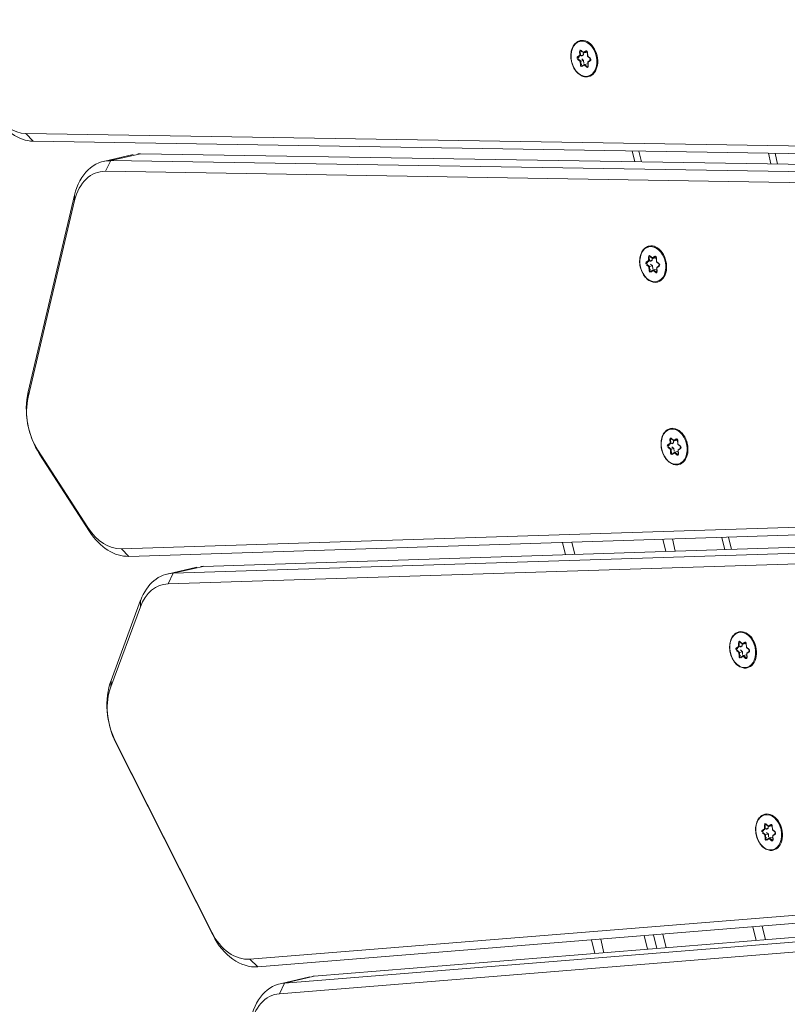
# Model space of a CAD drawing. Extents: x 5477758 to 5478338, y 5918296 to 5918502.
# Tile 89 of 138: x 5477950.998 to 5477951.247, y 5918462.784 to 5918463.103. Entities that reach past the tile are written whole.
import ezdxf

# ---------------------------------------------------------------- set-up
doc = ezdxf.new("R2010")
doc.units = 0
doc.layers.get('0').update_dxf_attribs({"linetype": 'CONTINUOUS', "lineweight": 13})
doc.layers.add('0_PROJEKTOWANE ZABAWKI', color=7, linetype='CONTINUOUS', lineweight=0)
doc.layers.add('0_WSPÓŁRZĘDNE_ODNOŚNIKI', color=6, linetype='CONTINUOUS', lineweight=15)
doc.styles.add('pktkecm$0$STANDARD', font='romans')
doc.dimstyles.new('pktkecm$0$ODNOŚNIKI', dxfattribs={"dimtxt": 17.5, "dimasz": 6, "dimexe": 7, "dimexo": 7, "dimgap": 7, "dimtad": 1, "dimtoh": 1, "dimdec": 0, "dimzin": 0, "dimdsep": 46, "dimtxsty": 'pktkecm$0$STANDARD', "dimblk": 'pktkecm$0$_Dot', "dimcen": 8, "dimdle": 7, "dimclrt": 2, "dimadec": 0, "dimazin": 0, "dimtfac": 1, "dimtdec": 0, "dimtofl": 0, "dimtmove": 0, "dimatfit": 3, "dimldrblk": 'pktkecm$0$_DotBlank', "dimfxl": 0, "dimtolj": 1, "dimtzin": 0, "dimarcsym": 0})

# ---------------------------------------------------------------- blocks, each defined once
blk = doc.blocks.new('zw$CEC1')
for p, q in [((1068.209, -734.321), (1081.129, -669.314)), ((1081.129, -670.304), (1068.209, -735.311)), ((1068.506, -735.552), (1081.426, -670.545)), ((1054.708, -733.265), (1070.155, -671.318)), ((1081.981, -733.811), (1091.28, -671.254)), ((1067.349, -736.59), (1080.269, -671.583)), ((1053.521, -736.571), (1069.642, -671.923)), ((1079.972, -671.766), (1067.051, -736.772)), ((1069.347, -672.098), (1053.226, -736.747)), ((1070.155, -672.308), (1054.708, -734.255)), ((1091.28, -672.244), (1081.981, -734.801)), ((1055.003, -734.503), (1070.451, -672.557)), ((1082.28, -735.036), (1091.578, -672.478)), ((1090.27, -673.162), (1080.972, -735.719)), ((1081.27, -735.529), (1090.568, -672.972)), ((1059.712, -713.198), (1059.349, -713.198)), ((1059.297, -713.41), (1059.659, -713.41)), ((1058.227, -717.698), (1058.59, -717.698)), ((1058.643, -717.486), (1058.28, -717.486)), ((1061.991, -717.676), (1061.903, -717.741)), ((1061.907, -717.746), (1062, -717.678)), ((1062.053, -717.685), (1062.09, -717.777)), ((1062.102, -717.776), (1062.067, -717.69)), ((1071.103, -717.698), (1071.513, -717.698)), ((1071.555, -717.486), (1071.146, -717.486)), ((1074.847, -717.664), (1074.759, -717.728)), ((1074.763, -717.734), (1074.856, -717.665)), ((1074.909, -717.672), (1074.946, -717.764)), ((1074.958, -717.764), (1074.923, -717.677)), ((1061.76, -717.845), (1061.672, -717.91)), ((1061.681, -717.911), (1061.774, -717.843)), ((1061.694, -717.963), (1061.817, -717.985)), ((1061.697, -717.942), (1061.697, -717.938)), ((1061.829, -717.965), (1061.697, -717.942)), ((1061.725, -717.759), (1061.76, -717.845)), ((1061.74, -717.745), (1061.74, -717.742)), ((1061.777, -717.838), (1061.74, -717.745)), ((1061.829, -717.87), (1061.756, -717.857)), ((1061.777, -717.723), (1061.906, -717.746)), ((1061.777, -717.838), (1061.777, -717.745)), ((1061.903, -717.741), (1061.78, -717.719)), ((1061.817, -717.985), (1061.852, -718.071)), ((1061.829, -717.965), (1061.829, -717.87)), ((1061.856, -717.935), (1061.829, -717.87)), ((1061.866, -718.057), (1061.829, -717.965)), ((1062.011, -717.997), (1061.917, -718.066)), ((1062.011, -717.902), (1061.944, -717.951)), ((1062.104, -717.918), (1062.011, -717.902)), ((1062.011, -717.997), (1062.011, -717.902)), ((1062.143, -718.02), (1062.011, -717.997)), ((1062.093, -717.779), (1062.222, -717.802)), ((1062.225, -717.798), (1062.102, -717.776)), ((1062.162, -717.791), (1062.141, -717.806)), ((1062.141, -717.902), (1062.141, -717.806)), ((1062.236, -717.833), (1062.141, -717.902)), ((1062.142, -717.905), (1062.179, -717.997)), ((1062.143, -718.017), (1062.143, -718.02)), ((1062.158, -717.915), (1062.246, -717.851)), ((1062.193, -718.002), (1062.158, -717.915)), ((1062.236, -717.829), (1062.236, -717.833)), ((1074.616, -717.833), (1074.528, -717.897)), ((1074.537, -717.899), (1074.63, -717.831)), ((1074.55, -717.95), (1074.673, -717.972)), ((1074.553, -717.929), (1074.553, -717.926)), ((1074.685, -717.953), (1074.553, -717.929)), ((1074.581, -717.746), (1074.616, -717.833)), ((1074.596, -717.733), (1074.596, -717.729)), ((1074.633, -717.825), (1074.596, -717.733)), ((1074.685, -717.857), (1074.611, -717.844)), ((1074.633, -717.711), (1074.762, -717.734)), ((1074.633, -717.825), (1074.633, -717.733)), ((1074.759, -717.728), (1074.635, -717.707)), ((1074.673, -717.972), (1074.708, -718.058)), ((1074.685, -717.953), (1074.685, -717.857)), ((1074.711, -717.923), (1074.685, -717.857)), ((1074.722, -718.045), (1074.685, -717.953)), ((1074.867, -717.985), (1074.773, -718.054)), ((1074.783, -718.072), (1074.872, -718.007)), ((1074.867, -717.889), (1074.8, -717.938)), ((1074.96, -717.906), (1074.867, -717.889)), ((1074.867, -717.985), (1074.867, -717.889)), ((1074.999, -718.008), (1074.867, -717.985)), ((1074.872, -718.007), (1074.995, -718.029)), ((1074.949, -717.767), (1075.078, -717.789)), ((1075.081, -717.785), (1074.958, -717.764)), ((1075.018, -717.779), (1074.997, -717.794)), ((1074.997, -717.889), (1074.997, -717.794)), ((1075.091, -717.82), (1074.997, -717.889)), ((1074.998, -717.892), (1075.035, -717.984)), ((1074.999, -718.004), (1074.999, -718.008)), ((1075.014, -717.903), (1075.102, -717.838)), ((1075.049, -717.989), (1075.014, -717.903)), ((1075.091, -717.817), (1075.091, -717.82)), ((1061.866, -718.054), (1061.866, -718.057)), ((1061.917, -718.066), (1061.917, -718.063)), ((1061.928, -718.084), (1062.016, -718.02)), ((1062.016, -718.02), (1062.139, -718.041)), ((1074.722, -718.041), (1074.722, -718.045)), ((1074.773, -718.054), (1074.773, -718.05)), ((1080.537, -718.263), (1080.572, -718.35)), ((1080.551, -718.25), (1080.551, -718.246)), ((1080.588, -718.342), (1080.551, -718.25)), ((1080.588, -718.228), (1080.717, -718.251)), ((1080.588, -718.342), (1080.588, -718.25)), ((1080.714, -718.246), (1080.591, -718.224)), ((1080.802, -718.181), (1080.714, -718.246)), ((1080.718, -718.251), (1080.811, -718.182)), ((1080.864, -718.189), (1080.901, -718.281)), ((1080.913, -718.281), (1080.878, -718.194)), ((1080.904, -718.284), (1081.033, -718.307)), ((1081.036, -718.302), (1080.913, -718.281)), ((1080.973, -718.296), (1080.953, -718.311)), ((1080.953, -718.406), (1080.953, -718.311)), ((1081.047, -718.334), (1081.047, -718.337)), ((1054.761, -718.515), (1054.672, -718.579)), ((1054.681, -718.581), (1054.774, -718.513)), ((1054.694, -718.632), (1054.817, -718.654)), ((1054.697, -718.611), (1054.697, -718.608)), ((1054.829, -718.635), (1054.697, -718.611)), ((1054.726, -718.428), (1054.761, -718.515)), ((1054.74, -718.415), (1054.74, -718.411)), ((1054.777, -718.507), (1054.74, -718.415)), ((1054.829, -718.539), (1054.756, -718.526)), ((1054.777, -718.393), (1054.906, -718.416)), ((1054.777, -718.507), (1054.777, -718.414)), ((1054.903, -718.41), (1054.78, -718.389)), ((1054.817, -718.654), (1054.852, -718.74)), ((1054.829, -718.635), (1054.829, -718.539)), ((1054.856, -718.604), (1054.829, -718.539)), ((1054.866, -718.727), (1054.829, -718.635)), ((1054.991, -718.346), (1054.903, -718.41)), ((1054.907, -718.416), (1055, -718.347)), ((1055.011, -718.571), (1054.944, -718.62)), ((1055.104, -718.588), (1055.011, -718.571)), ((1055.011, -718.667), (1055.011, -718.571)), ((1055.053, -718.354), (1055.09, -718.446)), ((1055.102, -718.445), (1055.067, -718.359)), ((1055.093, -718.449), (1055.222, -718.471)), ((1055.225, -718.467), (1055.102, -718.445)), ((1055.162, -718.461), (1055.141, -718.476)), ((1055.141, -718.571), (1055.141, -718.476)), ((1055.236, -718.502), (1055.141, -718.571)), ((1055.142, -718.574), (1055.179, -718.666)), ((1055.158, -718.585), (1055.247, -718.52)), ((1055.193, -718.671), (1055.158, -718.585)), ((1055.236, -718.499), (1055.236, -718.502)), ((1067.687, -718.509), (1067.598, -718.574)), ((1067.607, -718.575), (1067.7, -718.507)), ((1067.62, -718.626), (1067.743, -718.648)), ((1067.623, -718.606), (1067.623, -718.602)), ((1067.755, -718.629), (1067.623, -718.606)), ((1067.652, -718.423), (1067.687, -718.509)), ((1067.666, -718.409), (1067.666, -718.406)), ((1067.703, -718.501), (1067.666, -718.409)), ((1067.755, -718.533), (1067.682, -718.52)), ((1067.703, -718.387), (1067.832, -718.41)), ((1067.703, -718.501), (1067.703, -718.409)), ((1067.829, -718.405), (1067.706, -718.383)), ((1067.743, -718.648), (1067.778, -718.735)), ((1067.755, -718.629), (1067.755, -718.533)), ((1067.782, -718.599), (1067.755, -718.533)), ((1067.793, -718.721), (1067.755, -718.629)), ((1067.917, -718.34), (1067.829, -718.405)), ((1067.833, -718.41), (1067.926, -718.342)), ((1067.937, -718.565), (1067.87, -718.614)), ((1068.03, -718.582), (1067.937, -718.565)), ((1067.937, -718.661), (1067.937, -718.565)), ((1067.979, -718.348), (1068.016, -718.44)), ((1068.028, -718.44), (1067.993, -718.353)), ((1068.019, -718.443), (1068.149, -718.466)), ((1068.151, -718.461), (1068.028, -718.44)), ((1068.088, -718.455), (1068.068, -718.47)), ((1068.068, -718.565), (1068.068, -718.47)), ((1068.162, -718.496), (1068.068, -718.565)), ((1068.068, -718.568), (1068.105, -718.66)), ((1068.084, -718.579), (1068.173, -718.514)), ((1068.119, -718.665), (1068.084, -718.579)), ((1068.162, -718.493), (1068.162, -718.496)), ((1080.572, -718.35), (1080.483, -718.414)), ((1080.492, -718.416), (1080.585, -718.348)), ((1080.505, -718.467), (1080.628, -718.489)), ((1080.508, -718.446), (1080.508, -718.443)), ((1080.64, -718.47), (1080.508, -718.446)), ((1080.64, -718.374), (1080.567, -718.361)), ((1080.628, -718.489), (1080.663, -718.575)), ((1080.64, -718.47), (1080.64, -718.374)), ((1080.667, -718.44), (1080.64, -718.374)), ((1080.677, -718.562), (1080.64, -718.47)), ((1080.677, -718.558), (1080.677, -718.562)), ((1080.822, -718.502), (1080.728, -718.571)), ((1080.728, -718.571), (1080.728, -718.567)), ((1080.739, -718.589), (1080.827, -718.524)), ((1080.822, -718.406), (1080.755, -718.455)), ((1080.915, -718.423), (1080.822, -718.406)), ((1080.822, -718.502), (1080.822, -718.406)), ((1080.954, -718.525), (1080.822, -718.502)), ((1080.827, -718.524), (1080.95, -718.546)), ((1081.047, -718.337), (1080.953, -718.406)), ((1080.953, -718.409), (1080.99, -718.501)), ((1080.954, -718.521), (1080.954, -718.525)), ((1080.969, -718.42), (1081.058, -718.355)), ((1081.004, -718.506), (1080.969, -718.42)), ((1054.866, -718.723), (1054.866, -718.727)), ((1055.011, -718.667), (1054.917, -718.736)), ((1054.917, -718.736), (1054.917, -718.732)), ((1054.928, -718.754), (1055.016, -718.689)), ((1055.143, -718.69), (1055.011, -718.667)), ((1055.016, -718.689), (1055.139, -718.711)), ((1055.143, -718.686), (1055.143, -718.69)), ((1067.793, -718.717), (1067.793, -718.721)), ((1067.937, -718.661), (1067.843, -718.73)), ((1067.843, -718.73), (1067.843, -718.726)), ((1067.854, -718.748), (1067.942, -718.683)), ((1068.069, -718.684), (1067.937, -718.661)), ((1067.942, -718.683), (1068.065, -718.705)), ((1068.069, -718.681), (1068.069, -718.684)), ((1071.199, -719.278), (1070.789, -719.278)), ((1084.142, -719.278), (1083.686, -719.278)), ((1070.73, -719.578), (1071.139, -719.578)), ((1083.641, -719.578), (1084.097, -719.578)), ((1070.563, -722.478), (1070.153, -722.478)), ((1083.666, -722.478), (1083.21, -722.478)), ((1070.094, -722.778), (1070.503, -722.778)), ((1083.165, -722.778), (1083.621, -722.778)), ((1083.121, -723.078), (1083.577, -723.078)), ((1083.369, -724.478), (1082.913, -724.478)), ((1082.868, -724.778), (1083.324, -724.778)), ((1054.708, -734.255), (1054.708, -733.265)), ((1054.678, -734.5), (1054.678, -733.51)), ((1081.971, -734.949), (1081.971, -733.959)), ((1081.981, -734.801), (1081.981, -733.811)), ((1055.003, -734.503), (1054.708, -734.255)), ((1068.189, -734.517), (1068.189, -735.507)), ((1068.209, -735.311), (1068.209, -734.321)), ((1082.28, -735.036), (1081.981, -734.801)), ((1068.506, -735.552), (1068.209, -735.311)), ((1080.972, -735.719), (1081.27, -735.529)), ((1055.702, -735.697), (1055.53, -735.659)), ((1055.53, -735.659), (1061.404, -738.567)), ((1061.576, -738.605), (1055.702, -735.697)), ((1069.03, -736.599), (1068.825, -736.542)), ((1068.825, -736.542), (1071.138, -738.066)), ((1053.226, -736.747), (1053.521, -736.571)), ((1067.051, -736.772), (1067.349, -736.59)), ((1071.342, -738.123), (1069.03, -736.599)), ((1079.834, -736.73), (1073.055, -738.381)), ((1073.153, -738.369), (1079.932, -736.719)), ((1079.834, -736.73), (1079.932, -736.719)), ((1066.14, -737.676), (1063.323, -738.691)), ((1063.459, -738.668), (1066.276, -737.653)), ((1066.14, -737.676), (1066.276, -737.653)), ((1071.342, -738.123), (1071.138, -738.066)), ((1073.055, -738.381), (1073.153, -738.369)), ((1061.576, -738.605), (1061.404, -738.567)), ((1063.323, -738.691), (1063.459, -738.668))]:
    blk.add_line(p, q)
for centre, major_axis, ratio, start_param, end_param in [((1061.959, -717.866), (0.6, 0), 0.707107, 0, 3.141593), ((1061.959, -717.866), (0.25, 0), 0.707107, 1.152569, 1.475438), ((1062.023, -717.698), (0.045, 0), 0.707107, 0.279204, 2.3736), ((1061.991, -717.666), (0.0089, -0.0121), 0.508626, 5.319544, 6.283185), ((1062.067, -717.679), (-0.0139, -0.0056), 0.679724, 0, 1.301881), ((1074.815, -717.854), (0.6, 0), 0.707107, 0, 3.141593), ((1074.815, -717.854), (0.25, 0), 0.707107, 1.152569, 1.475438), ((1074.879, -717.686), (0.045, 0), 0.707107, 0.279204, 2.3736), ((1074.847, -717.653), (0.0089, -0.0121), 0.508626, 5.319544, 6.283185), ((1074.923, -717.667), (-0.0139, -0.0056), 0.679724, 0, 1.301881), ((1061.705, -717.932), (-0.045, 0), 0.707107, 5.515192, 7.609587), ((1061.672, -717.899), (0.0089, -0.0121), 0.508626, 5.319544, 6.283185), ((1061.705, -717.921), (-0.03, 0), 0.707107, 0, 1.326402), ((1061.694, -717.952), (-0.0026, -0.0148), 0.171098, 0.800479, 2.371275), ((1061.959, -717.866), (-0.25, 0), 0.707107, 0.130169, 0.46319), ((1061.769, -717.75), (-0.045, 0), 0.707107, 4.467995, 6.56239), ((1061.725, -717.748), (0.0139, 0.0056), 0.679724, 4.443473, 6.01427), ((1061.769, -717.739), (-0.03, 0), 0.707107, 0, 0.279204), ((1061.959, -717.866), (0.25, 0), 0.707107, 2.244927, 2.557585), ((1061.76, -717.835), (0.0166, -0.0047), 0.601017, 4.881509, 6.452305), ((1061.78, -717.709), (-0.0026, -0.0148), 0.171098, 0, 0.800479), ((1061.817, -717.974), (0.0104, 0.0129), 0.462667, 4.192773, 5.763569), ((1061.903, -717.73), (-0.0037, 0.0158), 0.19164, 2.259533, 3.223174), ((1062.016, -718.009), (-0.0037, 0.0158), 0.19164, 0.688736, 2.259533), ((1062.102, -717.765), (0.0104, 0.0129), 0.462667, 2.890892, 4.192773), ((1061.959, -717.866), (-0.25, 0), 0.707107, 2.189614, 2.547433), ((1062.15, -718.01), (0.045, 0), 0.707107, 4.467995, 6.56239), ((1062.158, -717.905), (-0.0166, 0.0047), 0.601017, 0.16912, 1.739916), ((1062.15, -718), (0.03, 0), 0.707107, 4.467995, 6.283185), ((1062.193, -717.991), (-0.0139, -0.0056), 0.679724, 0, 1.301881), ((1061.959, -717.866), (0.25, 0), 0.707107, 0.095219, 0.407877), ((1062.225, -717.787), (-0.0026, -0.0148), 0.171098, 0, 0.800479), ((1062.214, -717.829), (0.045, 0), 0.707107, 5.515192, 7.609587), ((1062.214, -717.818), (0.03, 0), 0.707107, 5.515192, 6.283185), ((1062.246, -717.84), (0.0089, -0.0121), 0.508626, 3.748748, 5.319544), ((1074.56, -717.919), (-0.045, 0), 0.707107, 5.515192, 7.609587), ((1074.528, -717.887), (0.0089, -0.0121), 0.508626, 5.319544, 6.283185), ((1074.56, -717.909), (-0.03, 0), 0.707107, 0, 1.326402), ((1074.55, -717.94), (-0.0026, -0.0148), 0.171098, 0.800479, 2.371275), ((1074.815, -717.854), (-0.25, 0), 0.707107, 0.130169, 0.46319), ((1074.625, -717.738), (-0.045, 0), 0.707107, 4.467995, 6.56239), ((1074.581, -717.736), (0.0139, 0.0056), 0.679724, 4.443473, 6.01427), ((1074.625, -717.727), (-0.03, 0), 0.707107, 0, 0.279204), ((1074.815, -717.854), (0.25, 0), 0.707107, 2.244927, 2.557585), ((1074.616, -717.822), (0.0166, -0.0047), 0.601017, 4.881509, 6.452305), ((1074.635, -717.696), (-0.0026, -0.0148), 0.171098, 0, 0.800479), ((1074.673, -717.961), (0.0104, 0.0129), 0.462667, 4.192773, 5.763569), ((1074.815, -717.854), (-0.25, 0), 0.707107, 1.142416, 1.510388), ((1074.759, -717.718), (-0.0037, 0.0158), 0.19164, 2.259533, 3.223174), ((1074.872, -717.997), (-0.0037, 0.0158), 0.19164, 0.688736, 2.259533), ((1074.958, -717.753), (0.0104, 0.0129), 0.462667, 2.890892, 4.192773), ((1074.815, -717.854), (-0.25, 0), 0.707107, 2.189614, 2.547433), ((1075.006, -717.998), (0.045, 0), 0.707107, 4.467995, 6.56239), ((1074.995, -718.018), (-0.0026, -0.0148), 0.171098, 0.800479, 2.371275), ((1075.014, -717.892), (-0.0166, 0.0047), 0.601017, 0.16912, 1.739916), ((1075.006, -717.987), (0.03, 0), 0.707107, 4.467995, 6.283185), ((1075.049, -717.979), (-0.0139, -0.0056), 0.679724, 0, 1.301881), ((1074.815, -717.854), (0.25, 0), 0.707107, 0.095219, 0.407877), ((1075.081, -717.775), (-0.0026, -0.0148), 0.171098, 0, 0.800479), ((1075.07, -717.816), (0.045, 0), 0.707107, 5.515192, 7.609587), ((1075.07, -717.806), (0.03, 0), 0.707107, 5.515192, 6.283185), ((1075.102, -717.828), (0.0089, -0.0121), 0.508626, 3.748748, 5.319544), ((1080.77, -718.371), (0.6, 0), 0.707107, 0, 3.141593), ((1054.959, -718.536), (0.6, 0), 0.707107, 0, 3.141593), ((1055.024, -718.368), (0.045, 0), 0.707107, 0.279204, 2.3736), ((1061.852, -718.06), (0.0139, 0.0056), 0.679724, 4.443473, 6.01427), ((1061.895, -718.062), (-0.045, 0), 0.707107, 0.279204, 2.3736), ((1061.959, -717.866), (-0.25, 0), 0.707107, 1.142416, 1.510388), ((1061.895, -718.051), (-0.03, 0), 0.707107, 0.279204, 2.3736), ((1061.928, -718.074), (0.0089, -0.0121), 0.508626, 3.748748, 5.319544), ((1062.139, -718.031), (-0.0026, -0.0148), 0.171098, 0.800479, 2.371275), ((1067.885, -718.53), (0.6, 0), 0.707107, 0, 3.141593), ((1067.95, -718.362), (0.045, 0), 0.707107, 0.279204, 2.3736), ((1074.708, -718.048), (0.0139, 0.0056), 0.679724, 4.443473, 6.01427), ((1074.751, -718.05), (-0.045, 0), 0.707107, 0.279204, 2.3736), ((1074.751, -718.039), (-0.03, 0), 0.707107, 0.279204, 2.3736), ((1074.783, -718.061), (0.0089, -0.0121), 0.508626, 3.748748, 5.319544), ((1080.58, -718.255), (-0.045, 0), 0.707107, 4.467995, 6.56239), ((1080.537, -718.253), (0.0139, 0.0056), 0.679724, 4.443473, 6.01427), ((1080.58, -718.244), (-0.03, 0), 0.707107, 0, 0.279204), ((1080.77, -718.371), (0.25, 0), 0.707107, 2.244927, 2.557585), ((1080.591, -718.213), (-0.0026, -0.0148), 0.171098, 0, 0.800479), ((1080.714, -718.235), (-0.0037, 0.0158), 0.19164, 2.259533, 3.223174), ((1080.77, -718.371), (0.25, 0), 0.707107, 1.152569, 1.475438), ((1080.835, -718.203), (0.045, 0), 0.707107, 0.279204, 2.3736), ((1080.802, -718.17), (0.0089, -0.0121), 0.508626, 5.319544, 6.283185), ((1080.878, -718.184), (-0.0139, -0.0056), 0.679724, 0, 1.301881), ((1080.913, -718.27), (0.0104, 0.0129), 0.462667, 2.890892, 4.192773), ((1080.77, -718.371), (0.25, 0), 0.707107, 0.095219, 0.407877), ((1081.036, -718.292), (-0.0026, -0.0148), 0.171098, 0, 0.800479), ((1081.025, -718.333), (0.045, 0), 0.707107, 5.515192, 7.609587), ((1081.025, -718.323), (0.03, 0), 0.707107, 5.515192, 6.283185), ((1054.705, -718.601), (-0.045, 0), 0.707107, 5.515192, 7.609587), ((1054.672, -718.569), (0.0089, -0.0121), 0.508626, 5.319544, 6.283185), ((1054.705, -718.591), (-0.03, 0), 0.707107, 0, 1.326402), ((1054.694, -718.622), (-0.0026, -0.0148), 0.171098, 0.800479, 2.371275), ((1054.959, -718.536), (-0.25, 0), 0.707107, 0.130169, 0.46319), ((1054.769, -718.42), (-0.045, 0), 0.707107, 4.467995, 6.56239), ((1054.726, -718.418), (0.0139, 0.0056), 0.679724, 4.443473, 6.01427), ((1054.769, -718.409), (-0.03, 0), 0.707107, 0, 0.279204), ((1054.959, -718.536), (0.25, 0), 0.707107, 2.244927, 2.557585), ((1054.761, -718.504), (0.0166, -0.0047), 0.601017, 4.881509, 6.452305), ((1054.78, -718.378), (-0.0026, -0.0148), 0.171098, 0, 0.800479), ((1054.817, -718.643), (0.0104, 0.0129), 0.462667, 4.192773, 5.763569), ((1054.903, -718.4), (-0.0037, 0.0158), 0.19164, 2.259533, 3.223174), ((1054.959, -718.536), (0.25, 0), 0.707107, 1.152569, 1.475438), ((1054.991, -718.335), (0.0089, -0.0121), 0.508626, 5.319544, 6.283185), ((1055.067, -718.349), (-0.0139, -0.0056), 0.679724, 0, 1.301881), ((1055.102, -718.435), (0.0104, 0.0129), 0.462667, 2.890892, 4.192773), ((1054.959, -718.536), (-0.25, 0), 0.707107, 2.189614, 2.547433), ((1055.158, -718.574), (-0.0166, 0.0047), 0.601017, 0.16912, 1.739916), ((1054.959, -718.536), (0.25, 0), 0.707107, 0.095219, 0.407877), ((1055.225, -718.457), (-0.0026, -0.0148), 0.171098, 0, 0.800479), ((1055.214, -718.498), (0.045, 0), 0.707107, 5.515192, 7.609587), ((1055.214, -718.487), (0.03, 0), 0.707107, 5.515192, 6.283185), ((1055.247, -718.51), (0.0089, -0.0121), 0.508626, 3.748748, 5.319544), ((1067.631, -718.596), (-0.045, 0), 0.707107, 5.515192, 7.609587), ((1067.598, -718.563), (0.0089, -0.0121), 0.508626, 5.319544, 6.283185), ((1067.631, -718.585), (-0.03, 0), 0.707107, 0, 1.326402), ((1067.62, -718.616), (-0.0026, -0.0148), 0.171098, 0.800479, 2.371275), ((1067.885, -718.53), (-0.25, 0), 0.707107, 0.130169, 0.46319), ((1067.695, -718.414), (-0.045, 0), 0.707107, 4.467995, 6.56239), ((1067.652, -718.412), (0.0139, 0.0056), 0.679724, 4.443473, 6.01427), ((1067.695, -718.403), (-0.03, 0), 0.707107, 0, 0.279204), ((1067.885, -718.53), (0.25, 0), 0.707107, 2.244927, 2.557585), ((1067.687, -718.498), (0.0166, -0.0047), 0.601017, 4.881509, 6.452305), ((1067.706, -718.372), (-0.0026, -0.0148), 0.171098, 0, 0.800479), ((1067.743, -718.638), (0.0104, 0.0129), 0.462667, 4.192773, 5.763569), ((1067.829, -718.394), (-0.0037, 0.0158), 0.19164, 2.259533, 3.223174), ((1067.885, -718.53), (0.25, 0), 0.707107, 1.152569, 1.475438), ((1067.917, -718.329), (0.0089, -0.0121), 0.508626, 5.319544, 6.283185), ((1067.993, -718.343), (-0.0139, -0.0056), 0.679724, 0, 1.301881), ((1068.028, -718.429), (0.0104, 0.0129), 0.462667, 2.890892, 4.192773), ((1067.885, -718.53), (-0.25, 0), 0.707107, 2.189614, 2.547433), ((1068.084, -718.568), (-0.0166, 0.0047), 0.601017, 0.16912, 1.739916), ((1067.885, -718.53), (0.25, 0), 0.707107, 0.095219, 0.407877), ((1068.151, -718.451), (-0.0026, -0.0148), 0.171098, 0, 0.800479), ((1068.14, -718.492), (0.045, 0), 0.707107, 5.515192, 7.609587), ((1068.14, -718.482), (0.03, 0), 0.707107, 5.515192, 6.283185), ((1068.173, -718.504), (0.0089, -0.0121), 0.508626, 3.748748, 5.319544), ((1080.516, -718.437), (-0.045, 0), 0.707107, 5.515192, 7.609587), ((1080.483, -718.404), (0.0089, -0.0121), 0.508626, 5.319544, 6.283185), ((1080.516, -718.426), (-0.03, 0), 0.707107, 0, 1.326402), ((1080.505, -718.457), (-0.0026, -0.0148), 0.171098, 0.800479, 2.371275), ((1080.77, -718.371), (-0.25, 0), 0.707107, 0.130169, 0.46319), ((1080.572, -718.339), (0.0166, -0.0047), 0.601017, 4.881509, 6.452305), ((1080.628, -718.479), (0.0104, 0.0129), 0.462667, 4.192773, 5.763569), ((1080.663, -718.565), (0.0139, 0.0056), 0.679724, 4.443473, 6.01427), ((1080.706, -718.567), (-0.045, 0), 0.707107, 0.279204, 2.3736), ((1080.77, -718.371), (-0.25, 0), 0.707107, 1.142416, 1.510388), ((1080.706, -718.556), (-0.03, 0), 0.707107, 0.279204, 2.3736), ((1080.739, -718.578), (0.0089, -0.0121), 0.508626, 3.748748, 5.319544), ((1080.827, -718.514), (-0.0037, 0.0158), 0.19164, 0.688736, 2.259533), ((1080.77, -718.371), (-0.25, 0), 0.707107, 2.189614, 2.547433), ((1080.961, -718.515), (0.045, 0), 0.707107, 4.467995, 6.56239), ((1080.95, -718.535), (-0.0026, -0.0148), 0.171098, 0.800479, 2.371275), ((1080.969, -718.409), (-0.0166, 0.0047), 0.601017, 0.16912, 1.739916), ((1080.961, -718.504), (0.03, 0), 0.707107, 4.467995, 6.283185), ((1081.004, -718.496), (-0.0139, -0.0056), 0.679724, 0, 1.301881), ((1081.058, -718.345), (0.0089, -0.0121), 0.508626, 3.748748, 5.319544), ((1054.852, -718.73), (0.0139, 0.0056), 0.679724, 4.443473, 6.01427), ((1054.895, -718.732), (-0.045, 0), 0.707107, 0.279204, 2.3736), ((1054.959, -718.536), (-0.25, 0), 0.707107, 1.142416, 1.510388), ((1054.895, -718.721), (-0.03, 0), 0.707107, 0.279204, 2.3736), ((1054.928, -718.743), (0.0089, -0.0121), 0.508626, 3.748748, 5.319544), ((1055.016, -718.678), (-0.0037, 0.0158), 0.19164, 0.688736, 2.259533), ((1055.15, -718.68), (0.045, 0), 0.707107, 4.467995, 6.56239), ((1055.139, -718.7), (-0.0026, -0.0148), 0.171098, 0.800479, 2.371275), ((1055.15, -718.669), (0.03, 0), 0.707107, 4.467995, 6.283185), ((1055.193, -718.661), (-0.0139, -0.0056), 0.679724, 0, 1.301881), ((1067.778, -718.724), (0.0139, 0.0056), 0.679724, 4.443473, 6.01427), ((1067.821, -718.726), (-0.045, 0), 0.707107, 0.279204, 2.3736), ((1067.885, -718.53), (-0.25, 0), 0.707107, 1.142416, 1.510388), ((1067.821, -718.715), (-0.03, 0), 0.707107, 0.279204, 2.3736), ((1067.854, -718.737), (0.0089, -0.0121), 0.508626, 3.748748, 5.319544), ((1067.942, -718.673), (-0.0037, 0.0158), 0.19164, 0.688736, 2.259533), ((1068.076, -718.674), (0.045, 0), 0.707107, 4.467995, 6.56239), ((1068.065, -718.694), (-0.0026, -0.0148), 0.171098, 0.800479, 2.371275), ((1068.076, -718.664), (0.03, 0), 0.707107, 4.467995, 6.283185), ((1068.119, -718.655), (-0.0139, -0.0056), 0.679724, 0, 1.301881), ((1056.678, -733.51), (-2, 0), 0.707107, 6.108652, 6.283185), ((1083.971, -733.959), (-2, 0), 0.707107, 6.178466, 6.283185), ((1056.678, -734.5), (-2, 0), 0.707107, 6.108652, 7.243116), ((1056.678, -734.712), (-1.7, 0), 0.707107, 6.108652, 7.243116), ((1070.189, -734.517), (-2, 0), 0.707107, 6.143559, 6.283185), ((1083.971, -734.949), (-2, 0), 0.707107, 6.178466, 7.31293), ((1083.971, -735.161), (-1.7, 0), 0.707107, 6.178466, 7.31293), ((1070.189, -735.507), (-2, 0), 0.707107, 6.143559, 7.10349), ((1070.189, -735.719), (-1.7, 0), 0.707107, 6.143559, 7.10349), ((1079.281, -735.382), (2, 0), 0.707107, 5.044002, 6.178466), ((1079.281, -735.594), (1.7, 0), 0.707107, 5.044002, 6.178466), ((1051.551, -736.538), (1.7, 0), 0.707107, 5.148721, 6.108652), ((1051.551, -736.326), (2, 0), 0.707107, 5.148721, 6.108652), ((1065.368, -736.605), (1.7, 0), 0.707107, 5.183628, 6.143559), ((1065.368, -736.393), (2, 0), 0.707107, 5.183628, 6.143559), ((1072.502, -737.032), (2, 0), 0.707107, 3.961897, 5.044002), ((1072.502, -737.244), (-1.7, 0), 0.707107, 0.820305, 1.902409), ((1062.551, -737.408), (2, 0), 0.707107, 4.101524, 5.183628), ((1062.551, -737.62), (-1.7, 0), 0.707107, 0.959931, 2.042035)]:
    blk.add_ellipse(centre, major_axis=major_axis, ratio=ratio, start_param=start_param, end_param=end_param)
for centre in [(1061.959, -717.88), (1074.815, -717.868), (1080.77, -718.385), (1054.959, -718.55), (1067.885, -718.544)]:
    blk.add_ellipse(centre, major_axis=(-0.58, 0), ratio=0.707107)
for points, knots in [([(1062.053, -717.685), (1062.052, -717.683), (1062.051, -717.681), (1062.047, -717.678), (1062.045, -717.676), (1062.04, -717.674), (1062.038, -717.673), (1062.032, -717.672), (1062.029, -717.671), (1062.023, -717.671), (1062.02, -717.671), (1062.013, -717.672), (1062.01, -717.673), (1062.005, -717.675), (1062.003, -717.676), (1062.001, -717.677), (1062, -717.678), (1062, -717.678)], [0.523599, 0.523599, 0.523599, 0.523599, 0.927172, 0.927172, 1.204378, 1.204378, 1.47422, 1.47422, 1.746688, 1.746688, 2.021391, 2.021391, 2.295276, 2.295276, 2.566083, 2.566083, 2.617994, 2.617994, 2.617994, 2.617994]), ([(1074.909, -717.672), (1074.908, -717.671), (1074.907, -717.669), (1074.903, -717.665), (1074.901, -717.664), (1074.896, -717.662), (1074.894, -717.661), (1074.888, -717.659), (1074.885, -717.659), (1074.879, -717.658), (1074.875, -717.659), (1074.869, -717.66), (1074.866, -717.66), (1074.861, -717.662), (1074.859, -717.663), (1074.856, -717.665), (1074.856, -717.665), (1074.856, -717.665)], [0.523599, 0.523599, 0.523599, 0.523599, 0.927172, 0.927172, 1.204378, 1.204378, 1.47422, 1.47422, 1.746688, 1.746688, 2.021391, 2.021391, 2.295276, 2.295276, 2.566083, 2.566083, 2.617994, 2.617994, 2.617994, 2.617994]), ([(1062.559, -717.866), (1062.559, -717.911), (1062.549, -717.957), (1062.51, -718.043), (1062.481, -718.084), (1062.406, -718.157), (1062.36, -718.19), (1062.256, -718.243), (1062.197, -718.264), (1062.075, -718.291), (1062.01, -718.297), (1061.882, -718.295), (1061.818, -718.287), (1061.697, -718.256), (1061.64, -718.233), (1061.539, -718.177), (1061.494, -718.142), (1061.423, -718.065), (1061.396, -718.022), (1061.366, -717.941), (1061.359, -717.904), (1061.359, -717.866)], [6.038791, 6.038791, 6.038791, 6.038791, 6.34864, 6.34864, 6.66324, 6.66324, 6.984393, 6.984393, 7.307998, 7.307998, 7.63188, 7.63188, 7.955712, 7.955712, 8.279598, 8.279598, 8.603057, 8.603057, 8.923488, 8.923488, 9.180384, 9.180384, 9.180384, 9.180384]), ([(1061.681, -717.911), (1061.68, -717.912), (1061.679, -717.913), (1061.678, -717.914), (1061.677, -717.915), (1061.676, -717.916), (1061.676, -717.917), (1061.675, -717.918), (1061.675, -717.919), (1061.675, -717.92), (1061.675, -717.921), (1061.675, -717.921)], [2.6179939, 2.6179939, 2.6179939, 2.6179939, 2.7715925, 2.7715925, 2.9251911, 2.9251911, 3.0787897, 3.0787897, 3.2323883, 3.2323883, 3.385987, 3.385987, 3.385987, 3.385987]), ([(1061.777, -717.723), (1061.774, -717.723), (1061.771, -717.723), (1061.765, -717.723), (1061.761, -717.723), (1061.756, -717.724), (1061.753, -717.725), (1061.748, -717.728), (1061.746, -717.729), (1061.743, -717.731), (1061.741, -717.733), (1061.74, -717.736), (1061.739, -717.737), (1061.739, -717.739), (1061.739, -717.739), (1061.739, -717.739)], [1.570796, 1.570796, 1.570796, 1.570796, 1.844329, 1.844329, 2.119118, 2.119118, 2.392017, 2.392017, 2.661992, 2.661992, 2.936562, 2.936562, 3.253095, 3.253095, 3.385987, 3.385987, 3.385987, 3.385987]), ([(1062.18, -718), (1062.18, -718), (1062.18, -717.999), (1062.18, -717.999), (1062.18, -717.999), (1062.18, -717.998), (1062.18, -717.998), (1062.18, -717.998), (1062.18, -717.998), (1062.179, -717.997), (1062.179, -717.997), (1062.179, -717.997)], [0.2443943, 0.2443943, 0.2443943, 0.2443943, 0.3002352, 0.3002352, 0.3560761, 0.3560761, 0.411917, 0.411917, 0.4677579, 0.4677579, 0.5235988, 0.5235988, 0.5235988, 0.5235988]), ([(1062.244, -717.818), (1062.244, -717.817), (1062.244, -717.816), (1062.243, -717.814), (1062.242, -717.813), (1062.24, -717.81), (1062.239, -717.809), (1062.235, -717.806), (1062.233, -717.805), (1062.228, -717.803), (1062.225, -717.802), (1062.222, -717.802)], [0.244394, 0.244394, 0.244394, 0.244394, 0.509675, 0.509675, 0.774955, 0.774955, 1.040236, 1.040236, 1.305516, 1.305516, 1.570796, 1.570796, 1.570796, 1.570796]), ([(1075.415, -717.854), (1075.415, -717.899), (1075.405, -717.944), (1075.366, -718.03), (1075.337, -718.071), (1075.262, -718.145), (1075.216, -718.178), (1075.111, -718.231), (1075.053, -718.251), (1074.93, -718.278), (1074.866, -718.285), (1074.738, -718.283), (1074.674, -718.274), (1074.553, -718.243), (1074.496, -718.221), (1074.395, -718.164), (1074.35, -718.13), (1074.279, -718.053), (1074.252, -718.01), (1074.222, -717.929), (1074.215, -717.891), (1074.215, -717.854)], [6.038791, 6.038791, 6.038791, 6.038791, 6.34864, 6.34864, 6.66324, 6.66324, 6.984393, 6.984393, 7.307998, 7.307998, 7.63188, 7.63188, 7.955712, 7.955712, 8.279598, 8.279598, 8.603057, 8.603057, 8.923488, 8.923488, 9.180384, 9.180384, 9.180384, 9.180384]), ([(1074.537, -717.899), (1074.536, -717.9), (1074.535, -717.9), (1074.534, -717.902), (1074.533, -717.903), (1074.532, -717.904), (1074.532, -717.905), (1074.531, -717.906), (1074.531, -717.907), (1074.53, -717.908), (1074.53, -717.908), (1074.53, -717.909)], [2.6179939, 2.6179939, 2.6179939, 2.6179939, 2.7715925, 2.7715925, 2.9251911, 2.9251911, 3.0787897, 3.0787897, 3.2323883, 3.2323883, 3.385987, 3.385987, 3.385987, 3.385987]), ([(1074.633, -717.711), (1074.63, -717.71), (1074.627, -717.71), (1074.62, -717.71), (1074.617, -717.711), (1074.611, -717.712), (1074.609, -717.713), (1074.604, -717.715), (1074.602, -717.716), (1074.599, -717.719), (1074.597, -717.72), (1074.595, -717.723), (1074.595, -717.724), (1074.595, -717.726), (1074.595, -717.727), (1074.595, -717.727)], [1.570796, 1.570796, 1.570796, 1.570796, 1.844329, 1.844329, 2.119118, 2.119118, 2.392017, 2.392017, 2.661992, 2.661992, 2.936562, 2.936562, 3.253095, 3.253095, 3.385987, 3.385987, 3.385987, 3.385987]), ([(1075.036, -717.987), (1075.036, -717.987), (1075.036, -717.987), (1075.036, -717.987), (1075.036, -717.986), (1075.036, -717.986), (1075.036, -717.986), (1075.036, -717.985), (1075.035, -717.985), (1075.035, -717.985), (1075.035, -717.984), (1075.035, -717.984)], [0.2443943, 0.2443943, 0.2443943, 0.2443943, 0.3002352, 0.3002352, 0.3560761, 0.3560761, 0.411917, 0.411917, 0.4677579, 0.4677579, 0.5235988, 0.5235988, 0.5235988, 0.5235988]), ([(1075.1, -717.806), (1075.1, -717.805), (1075.1, -717.804), (1075.099, -717.802), (1075.098, -717.8), (1075.096, -717.798), (1075.095, -717.796), (1075.091, -717.794), (1075.089, -717.793), (1075.084, -717.791), (1075.081, -717.79), (1075.078, -717.789)], [0.244394, 0.244394, 0.244394, 0.244394, 0.509675, 0.509675, 0.774955, 0.774955, 1.040236, 1.040236, 1.305516, 1.305516, 1.570796, 1.570796, 1.570796, 1.570796]), ([(1067.979, -718.348), (1067.978, -718.347), (1067.977, -718.345), (1067.973, -718.341), (1067.971, -718.34), (1067.966, -718.338), (1067.964, -718.337), (1067.958, -718.335), (1067.955, -718.335), (1067.949, -718.335), (1067.946, -718.335), (1067.94, -718.336), (1067.937, -718.336), (1067.931, -718.338), (1067.929, -718.34), (1067.927, -718.341), (1067.926, -718.341), (1067.926, -718.342)], [0.523599, 0.523599, 0.523599, 0.523599, 0.927172, 0.927172, 1.204378, 1.204378, 1.47422, 1.47422, 1.746688, 1.746688, 2.021391, 2.021391, 2.295276, 2.295276, 2.566083, 2.566083, 2.617994, 2.617994, 2.617994, 2.617994]), ([(1080.588, -718.228), (1080.585, -718.227), (1080.582, -718.227), (1080.576, -718.227), (1080.573, -718.228), (1080.567, -718.229), (1080.564, -718.23), (1080.559, -718.232), (1080.557, -718.233), (1080.554, -718.236), (1080.553, -718.237), (1080.551, -718.24), (1080.55, -718.241), (1080.55, -718.243), (1080.55, -718.244), (1080.55, -718.244)], [1.570796, 1.570796, 1.570796, 1.570796, 1.844329, 1.844329, 2.119118, 2.119118, 2.392017, 2.392017, 2.661992, 2.661992, 2.936562, 2.936562, 3.253095, 3.253095, 3.385987, 3.385987, 3.385987, 3.385987]), ([(1080.864, -718.189), (1080.863, -718.188), (1080.862, -718.186), (1080.858, -718.182), (1080.856, -718.181), (1080.851, -718.179), (1080.849, -718.178), (1080.843, -718.176), (1080.84, -718.176), (1080.834, -718.176), (1080.831, -718.176), (1080.825, -718.177), (1080.822, -718.177), (1080.816, -718.179), (1080.814, -718.18), (1080.812, -718.182), (1080.811, -718.182), (1080.811, -718.182)], [0.523599, 0.523599, 0.523599, 0.523599, 0.927172, 0.927172, 1.204378, 1.204378, 1.47422, 1.47422, 1.746688, 1.746688, 2.021391, 2.021391, 2.295276, 2.295276, 2.566083, 2.566083, 2.617994, 2.617994, 2.617994, 2.617994]), ([(1081.055, -718.323), (1081.055, -718.322), (1081.055, -718.321), (1081.054, -718.319), (1081.054, -718.317), (1081.051, -718.315), (1081.05, -718.313), (1081.046, -718.311), (1081.044, -718.31), (1081.039, -718.308), (1081.036, -718.307), (1081.033, -718.307)], [0.244394, 0.244394, 0.244394, 0.244394, 0.509675, 0.509675, 0.774955, 0.774955, 1.040236, 1.040236, 1.305516, 1.305516, 1.570796, 1.570796, 1.570796, 1.570796]), ([(1055.559, -718.536), (1055.559, -718.581), (1055.549, -718.626), (1055.51, -718.712), (1055.481, -718.753), (1055.406, -718.827), (1055.36, -718.859), (1055.256, -718.913), (1055.197, -718.933), (1055.075, -718.96), (1055.01, -718.967), (1054.882, -718.965), (1054.818, -718.956), (1054.697, -718.925), (1054.64, -718.903), (1054.539, -718.846), (1054.494, -718.812), (1054.423, -718.735), (1054.396, -718.692), (1054.366, -718.611), (1054.359, -718.573), (1054.359, -718.536)], [6.038791, 6.038791, 6.038791, 6.038791, 6.34864, 6.34864, 6.66324, 6.66324, 6.984393, 6.984393, 7.307998, 7.307998, 7.63188, 7.63188, 7.955712, 7.955712, 8.279598, 8.279598, 8.603057, 8.603057, 8.923488, 8.923488, 9.180384, 9.180384, 9.180384, 9.180384]), ([(1054.681, -718.581), (1054.68, -718.582), (1054.679, -718.582), (1054.678, -718.584), (1054.677, -718.585), (1054.676, -718.586), (1054.676, -718.587), (1054.675, -718.588), (1054.675, -718.589), (1054.675, -718.59), (1054.675, -718.59), (1054.675, -718.591)], [2.6179939, 2.6179939, 2.6179939, 2.6179939, 2.7715925, 2.7715925, 2.9251911, 2.9251911, 3.0787897, 3.0787897, 3.2323883, 3.2323883, 3.385987, 3.385987, 3.385987, 3.385987]), ([(1054.777, -718.393), (1054.774, -718.392), (1054.771, -718.392), (1054.765, -718.392), (1054.762, -718.393), (1054.756, -718.394), (1054.753, -718.395), (1054.748, -718.397), (1054.746, -718.398), (1054.743, -718.401), (1054.742, -718.402), (1054.74, -718.405), (1054.739, -718.406), (1054.739, -718.408), (1054.739, -718.408), (1054.739, -718.409)], [1.570796, 1.570796, 1.570796, 1.570796, 1.844329, 1.844329, 2.119118, 2.119118, 2.392017, 2.392017, 2.661992, 2.661992, 2.936562, 2.936562, 3.253095, 3.253095, 3.385987, 3.385987, 3.385987, 3.385987]), ([(1055.053, -718.354), (1055.052, -718.353), (1055.051, -718.351), (1055.047, -718.347), (1055.045, -718.346), (1055.04, -718.344), (1055.038, -718.343), (1055.032, -718.341), (1055.029, -718.341), (1055.023, -718.34), (1055.02, -718.341), (1055.013, -718.341), (1055.011, -718.342), (1055.005, -718.344), (1055.003, -718.345), (1055.001, -718.347), (1055, -718.347), (1055, -718.347)], [0.523599, 0.523599, 0.523599, 0.523599, 0.927172, 0.927172, 1.204378, 1.204378, 1.47422, 1.47422, 1.746688, 1.746688, 2.021391, 2.021391, 2.295276, 2.295276, 2.566083, 2.566083, 2.617994, 2.617994, 2.617994, 2.617994]), ([(1055.244, -718.487), (1055.244, -718.487), (1055.244, -718.486), (1055.243, -718.483), (1055.242, -718.482), (1055.24, -718.48), (1055.239, -718.478), (1055.235, -718.476), (1055.233, -718.475), (1055.228, -718.473), (1055.225, -718.472), (1055.222, -718.471)], [0.244394, 0.244394, 0.244394, 0.244394, 0.509675, 0.509675, 0.774955, 0.774955, 1.040236, 1.040236, 1.305516, 1.305516, 1.570796, 1.570796, 1.570796, 1.570796]), ([(1068.485, -718.53), (1068.485, -718.575), (1068.475, -718.62), (1068.436, -718.707), (1068.407, -718.747), (1068.332, -718.821), (1068.286, -718.854), (1068.182, -718.907), (1068.123, -718.927), (1068.001, -718.954), (1067.936, -718.961), (1067.808, -718.959), (1067.744, -718.95), (1067.623, -718.92), (1067.566, -718.897), (1067.465, -718.84), (1067.42, -718.806), (1067.349, -718.729), (1067.322, -718.686), (1067.292, -718.605), (1067.285, -718.567), (1067.285, -718.53)], [6.038791, 6.038791, 6.038791, 6.038791, 6.34864, 6.34864, 6.66324, 6.66324, 6.984393, 6.984393, 7.307998, 7.307998, 7.63188, 7.63188, 7.955712, 7.955712, 8.279598, 8.279598, 8.603057, 8.603057, 8.923488, 8.923488, 9.180384, 9.180384, 9.180384, 9.180384]), ([(1067.607, -718.575), (1067.606, -718.576), (1067.605, -718.577), (1067.604, -718.578), (1067.603, -718.579), (1067.602, -718.58), (1067.602, -718.581), (1067.601, -718.582), (1067.601, -718.583), (1067.601, -718.584), (1067.601, -718.584), (1067.601, -718.585)], [2.6179939, 2.6179939, 2.6179939, 2.6179939, 2.7715925, 2.7715925, 2.9251911, 2.9251911, 3.0787897, 3.0787897, 3.2323883, 3.2323883, 3.385987, 3.385987, 3.385987, 3.385987]), ([(1067.703, -718.387), (1067.7, -718.387), (1067.697, -718.386), (1067.691, -718.386), (1067.688, -718.387), (1067.682, -718.388), (1067.679, -718.389), (1067.674, -718.391), (1067.672, -718.393), (1067.669, -718.395), (1067.668, -718.397), (1067.666, -718.399), (1067.665, -718.401), (1067.665, -718.402), (1067.665, -718.403), (1067.665, -718.403)], [1.570796, 1.570796, 1.570796, 1.570796, 1.844329, 1.844329, 2.119118, 2.119118, 2.392017, 2.392017, 2.661992, 2.661992, 2.936562, 2.936562, 3.253095, 3.253095, 3.385987, 3.385987, 3.385987, 3.385987]), ([(1068.17, -718.482), (1068.17, -718.481), (1068.17, -718.48), (1068.169, -718.478), (1068.169, -718.476), (1068.166, -718.474), (1068.165, -718.473), (1068.161, -718.47), (1068.159, -718.469), (1068.154, -718.467), (1068.151, -718.466), (1068.149, -718.466)], [0.244394, 0.244394, 0.244394, 0.244394, 0.509675, 0.509675, 0.774955, 0.774955, 1.040236, 1.040236, 1.305516, 1.305516, 1.570796, 1.570796, 1.570796, 1.570796]), ([(1081.37, -718.371), (1081.37, -718.416), (1081.36, -718.461), (1081.321, -718.547), (1081.292, -718.588), (1081.217, -718.662), (1081.171, -718.695), (1081.067, -718.748), (1081.008, -718.768), (1080.886, -718.795), (1080.821, -718.802), (1080.693, -718.8), (1080.629, -718.791), (1080.508, -718.76), (1080.451, -718.738), (1080.35, -718.681), (1080.305, -718.647), (1080.234, -718.57), (1080.207, -718.527), (1080.177, -718.446), (1080.17, -718.408), (1080.17, -718.371)], [6.038791, 6.038791, 6.038791, 6.038791, 6.34864, 6.34864, 6.66324, 6.66324, 6.984393, 6.984393, 7.307998, 7.307998, 7.63188, 7.63188, 7.955712, 7.955712, 8.279598, 8.279598, 8.603057, 8.603057, 8.923488, 8.923488, 9.180384, 9.180384, 9.180384, 9.180384]), ([(1080.492, -718.416), (1080.491, -718.417), (1080.49, -718.417), (1080.489, -718.419), (1080.488, -718.42), (1080.487, -718.421), (1080.487, -718.422), (1080.486, -718.423), (1080.486, -718.424), (1080.486, -718.425), (1080.486, -718.425), (1080.486, -718.426)], [2.6179939, 2.6179939, 2.6179939, 2.6179939, 2.7715925, 2.7715925, 2.9251911, 2.9251911, 3.0787897, 3.0787897, 3.2323883, 3.2323883, 3.385987, 3.385987, 3.385987, 3.385987]), ([(1080.991, -718.504), (1080.991, -718.504), (1080.991, -718.504), (1080.991, -718.504), (1080.991, -718.503), (1080.991, -718.503), (1080.991, -718.503), (1080.991, -718.502), (1080.991, -718.502), (1080.991, -718.502), (1080.991, -718.502), (1080.99, -718.501)], [0.2443943, 0.2443943, 0.2443943, 0.2443943, 0.3002352, 0.3002352, 0.3560761, 0.3560761, 0.411917, 0.411917, 0.4677579, 0.4677579, 0.5235988, 0.5235988, 0.5235988, 0.5235988]), ([(1055.18, -718.669), (1055.18, -718.669), (1055.18, -718.669), (1055.18, -718.669), (1055.18, -718.668), (1055.18, -718.668), (1055.18, -718.668), (1055.18, -718.667), (1055.18, -718.667), (1055.18, -718.667), (1055.179, -718.666), (1055.179, -718.666)], [0.2443943, 0.2443943, 0.2443943, 0.2443943, 0.3002352, 0.3002352, 0.3560761, 0.3560761, 0.411917, 0.411917, 0.4677579, 0.4677579, 0.5235988, 0.5235988, 0.5235988, 0.5235988]), ([(1068.106, -718.664), (1068.106, -718.663), (1068.106, -718.663), (1068.106, -718.663), (1068.106, -718.663), (1068.106, -718.662), (1068.106, -718.662), (1068.106, -718.662), (1068.106, -718.661), (1068.106, -718.661), (1068.106, -718.661), (1068.105, -718.66)], [0.2443943, 0.2443943, 0.2443943, 0.2443943, 0.3002352, 0.3002352, 0.3560761, 0.3560761, 0.411917, 0.411917, 0.4677579, 0.4677579, 0.5235988, 0.5235988, 0.5235988, 0.5235988])]:
    blk.add_open_spline(points, degree=3, knots=knots)
blk = doc.blocks.new('pktkecm$0$_Dot')
at = {"color": 0, "linetype": 'ByBlock', "lineweight": -2}
blk.add_line((-0.5, 0), (-1, 0), dxfattribs=at)
at = {"color": 0, "linetype": 'ByBlock', "const_width": 0.5}
blk.add_lwpolyline([(-0.25, 0, 1), (0.25, 0, 1)], format="xyb", close=True, dxfattribs=at)
blk = doc.blocks.new('pktkecm$0$_DotBlank')
at = {"color": 0, "linetype": 'ByBlock', "lineweight": -2}
blk.add_line((-0.5, 0), (-1, 0), dxfattribs=at)
blk.add_circle((0, 0), 0.5, dxfattribs=at)

msp = doc.modelspace()

# ---------------------------------------------------------------- block references
at = {"layer": '0_PROJEKTOWANE ZABAWKI', "xscale": 0.009981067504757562, "yscale": 0.009981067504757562, "zscale": 0.009981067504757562, "rotation": 283.0720937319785}
msp.add_blockref('zw$CEC1', (5477955.78541, 5918474.9692), dxfattribs=at)

# ---------------------------------------------------------------- leaders
at = {"layer": '0_WSPÓŁRZĘDNE_ODNOŚNIKI', "lineweight": -3}
for points in [[(5477951.20952, 5918477.10182), (5477951.85097, 5918462.56448)], [(5477950.19067, 5918470.78915), (5477950.83212, 5918456.25182)]]:
    msp.add_leader(points, dimstyle='pktkecm$0$ODNOŚNIKI', override={"dimasz": 2.8}, dxfattribs=at)

doc.saveas('drawing.dxf')
